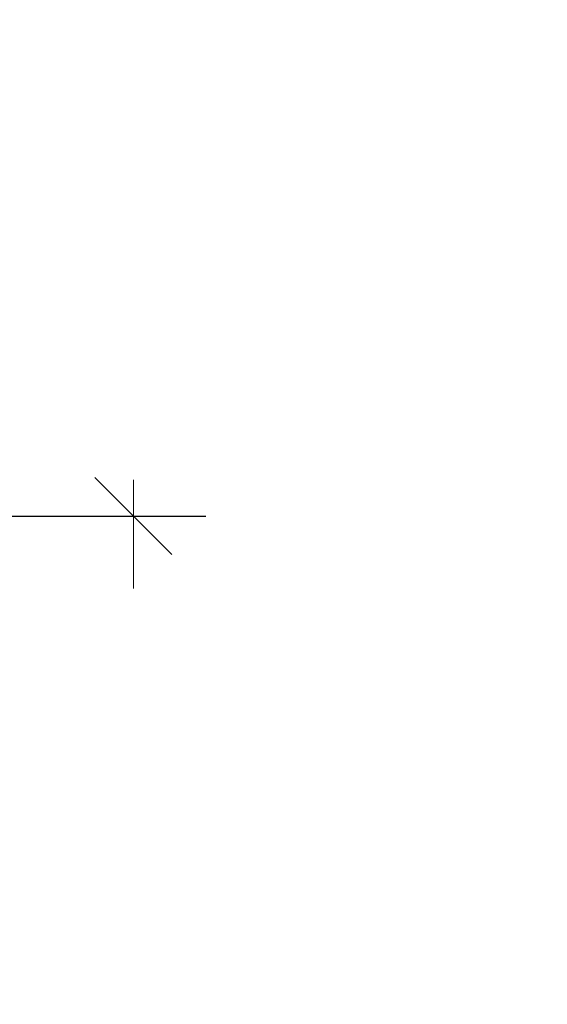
# Model space of a CAD drawing. Header units: millimetres. Extents: x 0 to 630, y 0 to 297.
# Tile 18 of 22: x 236 to 250, y 204 to 231. Entities that reach past the tile are written whole.
import ezdxf

# ---------------------------------------------------------------- set-up
doc = ezdxf.new("R2010")
doc.units = ezdxf.units.MM
doc.linetypes.add('K5LT_THIN', pattern=[0])
doc.layers.add('Системный слой', color=7, linetype='Continuous')
doc.styles.add('KDIMTEXTSTYLE', font='GOST_AU.SHX', dxfattribs={"width": 0.96, "oblique": 15, "height": 5})
doc.dimstyles.new('KDIMSTYLE (0.02)', dxfattribs={"dimtxt": 5, "dimasz": 1, "dimexe": 2, "dimexo": 0, "dimgap": 1, "dimtad": 1, "dimlfac": 50, "dimtxsty": 'KDIMTEXTSTYLE', "dimsah": 1, "dimcen": 0, "dimdle": 1, "dimadec": 0, "dimazin": 0, "dimtfac": 0.667, "dimtmove": 0, "dimatfit": 3, "dimfxl": 1, "dimtvp": 1, "dimtolj": 1, "dimtzin": 0, "dimarcsym": 0})

# ---------------------------------------------------------------- blocks, each defined once
blk = doc.blocks.new('KDIMARROW_03')
at = {"layer": 'Системный слой', "color": 0, "linetype": 'K5LT_THIN', "lineweight": 18}
for p, q in [((-1.061, -1.061), (1.061, 1.061)), ((0, 0), (-1, 0)), ((0, 0), (2, 0))]:
    blk.add_line(p, q, dxfattribs=at)

msp = doc.modelspace()

# ---------------------------------------------------------------- dimensions: what is measured, and where the dimension line sits
at = {"layer": 'Системный слой', "color": 7}
msp.add_linear_dim(base=(238.83543, 116.99314), p1=(226.24513, 217.16766), p2=(238.83543, 116.99314), angle=90, location=(238.83543, 167.0804), text='\\H5.0;\\W0.965;\\Q15;\\H5.0;\\W0.965;\\Q15;\\Q15;5000', dimstyle='KDIMSTYLE (0.02)', override={"dimexo": 0, "dimblk1": 'KDIMARROW_03', "dimblk2": 'KDIMARROW_03', "dimse1": 0, "dimse2": 0, "dimclrt": 7, "dimtolj": 1}, dxfattribs=at).render()

doc.saveas('drawing.dxf')
